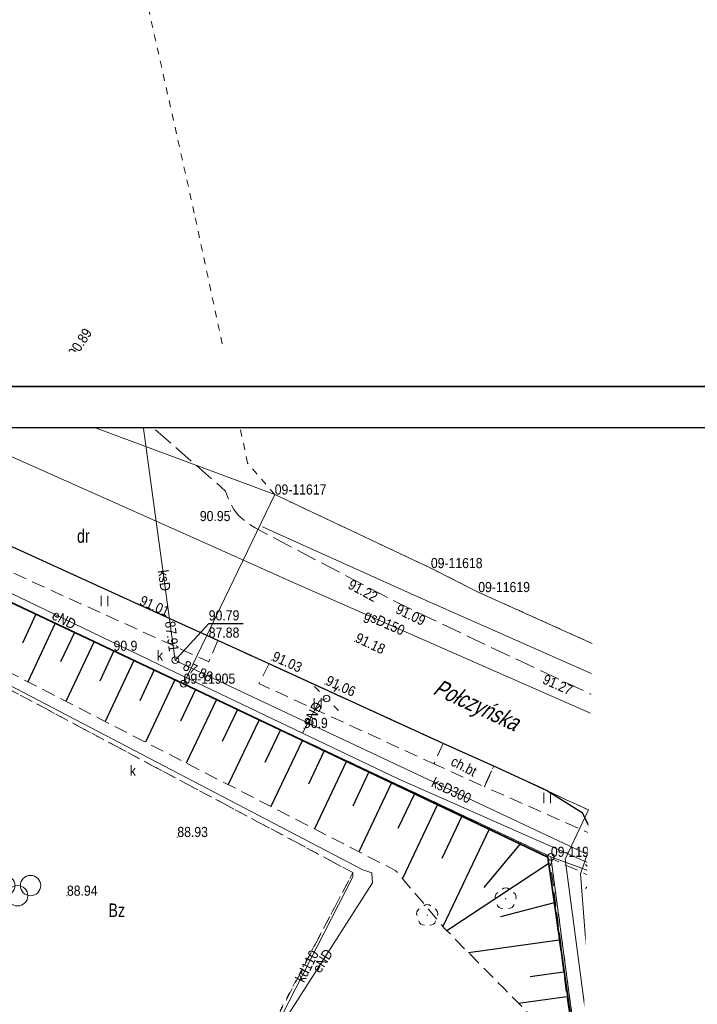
# Model space of a CAD drawing. Header units: metres. Extents: x 5550680 to 5557791, y 5952678 to 5961317.
# Tile 13 of 16: x 5551064 to 5551114, y 5960710 to 5960782. Entities that reach past the tile are written whole.
import ezdxf
from ezdxf.enums import TextEntityAlignment as Align

# ---------------------------------------------------------------- set-up
doc = ezdxf.new("R2010")
doc.units = ezdxf.units.M
doc.header["$MEASUREMENT"] = 0
doc.set_wipeout_variables(frame=1)
for name, pattern in [('0.5_0.5', [1, 0.5, -0.5]), ('1.0_0.5', [1.5, 1, -0.5]), ('1.5_0.5', [2, 1.5, -0.5]), ('219-500', [0])]:
    doc.linetypes.add(name, pattern=pattern)
doc.layers.get('0').update_dxf_attribs({"color": 2, "linetype": 'CONTINUOUS', "lineweight": 5})
for name, color, linetype in [('000 Inne (niezydentyfikowane)', 7, 'CONTINUOUS'), ('202-punkt graniczny', 7, 'CONTINUOUS'), ('202-punkt graniczny-Atr103', 7, 'CONTINUOUS'), ('203-punkt graniczny', 7, 'CONTINUOUS'), ('203-punkt graniczny-Atr103', 7, 'CONTINUOUS'), ('210-oznaczenie konturu użytku gruntowego', 7, 'CONTINUOUS'), ('218-kontur użytku gruntowego', 7, 'CONTINUOUS'), ('219-działka ewidencyjna', 7, 'CONTINUOUS'), ('994-Nazwa ulicy', 7, 'CONTINUOUS'), ('_TABELA', 7, 'CONTINUOUS'), ('chodnik', 7, 'CONTINUOUS'), ('chodnik-Atr17', 7, 'CONTINUOUS'), ('drzewo liściaste', 7, 'CONTINUOUS'), ('jezdnia', 7, 'CONTINUOUS'), ('jezdnia-Atr17', 7, 'CONTINUOUS'), ('krawężnik', 7, 'CONTINUOUS'), ('latarnia', 7, 'CONTINUOUS'), ('odwodnienie liniowe-Atr17', 7, 'CONTINUOUS'), ('ogrodzenie trwałe', 7, 'CONTINUOUS'), ('pikieta naturalna', 7, 'CONTINUOUS'), ('pikieta naturalna-Atr2', 7, 'CONTINUOUS'), ('pikieta sztuczna', 7, 'CONTINUOUS'), ('pikieta sztuczna-Atr2', 7, 'CONTINUOUS'), ('plac sportowy', 7, 'CONTINUOUS'), ('przewód elektroenergetyczny podziemny', 7, 'CONTINUOUS'), ('przewód elektroenergetyczny podziemny-Atr1', 7, 'CONTINUOUS'), ('przewód gazowy', 7, 'CONTINUOUS'), ('przewód gazowy-Atr1', 7, 'CONTINUOUS'), ('przewód kanalizacyjny', 7, 'CONTINUOUS'), ('przewód kanalizacyjny-Atr1', 7, 'CONTINUOUS'), ('przewód telekomunikacyjny podziemny', 7, 'CONTINUOUS'), ('rzedna', 7, 'CONTINUOUS'), ('rzedna-Atr2', 7, 'CONTINUOUS'), ('rzedna-Atr3', 7, 'CONTINUOUS'), ('skarpa nieumocniona', 7, 'CONTINUOUS'), ('studnia kanalizacyjna', 7, 'CONTINUOUS'), ('studnia kanalizacyjna-Atr17', 7, 'CONTINUOUS'), ('trawnik', 7, 'CONTINUOUS')]:
    doc.layers.add(name, color=color, linetype=linetype)
doc.layers.add('_drenaż', color=6, linetype='1.0_0.5', lineweight=50)
doc.styles.get("Standard").update_dxf_attribs({"font": 'Working1250', "width": 0.75})
doc.linetypes.add('902-500', pattern='A,3.75,0,[1,ksztalty.shx,S=0.5,R=0,X=0,Y=0],3.75', length=7.5)

# ---------------------------------------------------------------- blocks, each defined once
blk = doc.blocks.new('202')
at = {"color": 0, "linetype": 'Continuous', "lineweight": 0}
blk.add_circle((0, 0), 0.25, dxfattribs=at)
blk = doc.blocks.new('203')
at = {"linetype": 'Continuous', "lineweight": 0}
h = blk.add_hatch(color=0, dxfattribs=at)
edge = h.paths.add_edge_path()
edge.add_arc((0, 0), 0.045, 0, 360)
blk = doc.blocks.new('PW01')
at = {"linetype": 'Continuous', "lineweight": 13}
h = blk.add_hatch(color=0, dxfattribs=at)
edge = h.paths.add_edge_path()
edge.add_arc((0, 0), 0.045, 0, 360)
blk = doc.blocks.new('US15')
at = {"color": 0, "linetype": 'Continuous', "lineweight": 13}
blk.add_circle((0, 0), 0.25, dxfattribs=at)
blk = doc.blocks.new('SM01')
at = {"color": 0, "linetype": 'Continuous', "lineweight": 13}
for p, q in [((-0.53, 0.531), (-0.883, 0.884)), ((0.531, 0.531), (0.884, 0.884)), ((-0.53, -0.53), (-0.883, -0.883)), ((0.531, -0.53), (0.884, -0.883))]:
    blk.add_line(p, q, dxfattribs=at)
blk.add_circle((0, 0), 0.25, dxfattribs=at)
blk = doc.blocks.new('OP021')
at = {"linetype": 'Continuous', "lineweight": 13}
h = blk.add_hatch(color=0, dxfattribs=at)
edge = h.paths.add_edge_path()
edge.add_arc((0, 0), 0.05, 0, 360)
at = {"color": 0, "linetype": 'Continuous', "lineweight": 13}
for centre, start, end in [((0, 0.4), 49.272, 130.728), ((-0.38, 0.124), 121.308, 202.548), ((0.38, 0.124), 337.452, 58.692), ((-0.235, -0.324), 193.221, 274.871), ((0.235, -0.324), 265.129, 346.779)]:
    blk.add_arc(centre, 0.4, start, end, dxfattribs=at)
blk = doc.blocks.new('BS05')
at = {"color": 0, "linetype": 'Continuous', "lineweight": 13}
for centre in [(-1.9, 0.75), (0, 0.75), (1.9, 0.75), (-0.95, 0), (0.95, 0)]:
    blk.add_circle(centre, 0.75, dxfattribs=at)
blk = doc.blocks.new('TU04')
at = {"color": 0, "linetype": 'Continuous', "lineweight": 13}
for p, q in [((0, 0), (0, 0.75)), ((0.5, 0), (0.5, 0.75))]:
    blk.add_line(p, q, dxfattribs=at)

msp = doc.modelspace()

# ---------------------------------------------------------------- linework, layer by layer
at = {"layer": '000 Inne (niezydentyfikowane)', "color": 252, "linetype": 'Continuous', "lineweight": 25, "flags": 128}
for points in [[(5551065.45, 5960738.6), (5551064.45, 5960736.47)], [(5551066.87, 5960737.94), (5551064.84, 5960733.62)], [(5551068.3, 5960737.26), (5551067.27, 5960735.08)], [(5551069.75, 5960736.58), (5551067.67, 5960732.17)], [(5551071.21, 5960735.89), (5551070.16, 5960733.66)], [(5551072.69, 5960735.19), (5551070.57, 5960730.68)], [(5551074.19, 5960734.49), (5551073.12, 5960732.21)], [(5551075.7, 5960733.77), (5551073.53, 5960729.16)], [(5551077.23, 5960733.05), (5551076.13, 5960730.72)], [(5551078.78, 5960732.32), (5551076.55, 5960727.62)], [(5551080.34, 5960731.57), (5551079.21, 5960729.2)], [(5551081.92, 5960730.82), (5551079.64, 5960726.03)], [(5551083.51, 5960730.07), (5551082.36, 5960727.65)], [(5551085.12, 5960729.3), (5551082.79, 5960724.41)], [(5551086.74, 5960728.53), (5551085.57, 5960726.06)], [(5551088.38, 5960727.75), (5551086.01, 5960722.76)], [(5551090.04, 5960726.96), (5551088.84, 5960724.44)], [(5551091.71, 5960726.17), (5551089.29, 5960721.08)], [(5551093.4, 5960725.36), (5551092.18, 5960722.79)], [(5551095.11, 5960724.55), (5551092.51, 5960719.1)], [(5551096.9, 5960723.7), (5551095.41, 5960720.57)], [(5551098.91, 5960722.74), (5551095.5, 5960715.57)], [(5551101.21, 5960721.65), (5551098.51, 5960718.44)], [(5551103.31, 5960720.21), (5551095.8, 5960715.23)], [(5551103.71, 5960717.3), (5551099.76, 5960716.27)], [(5551104.09, 5960714.55), (5551097.39, 5960713.63)], [(5551104.41, 5960712.19), (5551101.95, 5960711.85)], [(5551104.66, 5960710.36), (5551101.09, 5960709.88)]]:
    msp.add_lwpolyline(points, dxfattribs=at)
at = {"layer": '218-kontur użytku gruntowego', "color": 252, "linetype": '0.5_0.5', "lineweight": 18, "flags": 128}
for points in [[(5551077.14, 5960768.2), (5551072.39, 5960789.39)], [(5551081.08, 5960749.75), (5551077.14, 5960768.2)], [(5551083.08, 5960747.43), (5551081.08, 5960749.75)], [(5551076.35, 5960733.47), (5551043.59, 5960748.9)], [(5551094.61, 5960742), (5551083.08, 5960747.43)], [(5551098.11, 5960740.23), (5551094.61, 5960742)], [(5551049.61, 5960740.46), (5551088.85, 5960719.54)], [(5551124.21, 5960728.48), (5551098.11, 5960740.23)], [(5551103.47, 5960720.7), (5551076.35, 5960733.47)], [(5551106.48, 5960698.18), (5551103.47, 5960720.7)], [(5551103.47, 5960720.7), (5551128.01, 5960711.64)], [(5551088.85, 5960719.54), (5551078.28, 5960699.55)]]:
    msp.add_lwpolyline(points, dxfattribs=at)
at = {"layer": '219-działka ewidencyjna', "color": 252, "linetype": '219-500', "lineweight": 18, "flags": 128}
for points in [[(5551083.08, 5960747.43), (5551059.01, 5960756.36)], [(5551076.35, 5960733.47), (5551043.59, 5960748.9)], [(5551083.08, 5960747.43), (5551076.35, 5960733.47)], [(5551094.61, 5960742), (5551083.08, 5960747.43)], [(5551098.11, 5960740.23), (5551094.61, 5960742)], [(5551124.21, 5960728.48), (5551098.11, 5960740.23)], [(5551103.47, 5960720.7), (5551076.35, 5960733.47)], [(5551128.01, 5960711.64), (5551103.47, 5960720.7)], [(5551106.48, 5960698.18), (5551103.47, 5960720.7)]]:
    msp.add_lwpolyline(points, dxfattribs=at)
at = {"layer": 'chodnik', "color": 252, "linetype": '1.0_0.5', "lineweight": 18, "flags": 128}
for points in [[(5551095.51, 5960729.06), (5551099.26, 5960727.4), (5551098.56, 5960725.88), (5551094.84, 5960727.56)], [(5551109.17, 5960682.04), (5551106.88, 5960682.01), (5551105.81, 5960701.73), (5551105.32, 5960705.55), (5551103.45, 5960720.13), (5551103.61, 5960720.52), (5551106.85, 5960719.07), (5551106.93, 5960717.67), (5551108.08, 5960717.74), (5551108.28, 5960714.9), (5551108.43, 5960701.73), (5551108.75, 5960688.86)]]:
    msp.add_lwpolyline(points, close=True, dxfattribs=at)
at = {"layer": 'jezdnia', "color": 252, "linetype": '1.5_0.5', "lineweight": 18, "flags": 128}
for points in [[(5550994.98, 5960784.13), (5551010.82, 5960776.47), (5551011.58, 5960776.08), (5551012.24, 5960775.83), (5551026.27, 5960771.44), (5551028.25, 5960770.77), (5551031.01, 5960769.6), (5551034.56, 5960768.02), (5551059.58, 5960756.71), (5551060.97, 5960756.12), (5551061.74, 5960755.89), (5551062.43, 5960755.74), (5551063.12, 5960755.67), (5551063.91, 5960755.73), (5551064.64, 5960755.81), (5551065.36, 5960756.04), (5551066.06, 5960756.37), (5551066.7, 5960756.83), (5551067.28, 5960757.31), (5551067.77, 5960757.89), (5551079.45, 5960747.69), (5551079.73, 5960746.93), (5551080.07, 5960746.33), (5551080.44, 5960745.87), (5551081, 5960745.37), (5551081.63, 5960744.97), (5551092.27, 5960739.39), (5551097.87, 5960736.71), (5551105.16, 5960733.29), (5551110.75, 5960730.69), (5551138.88, 5960717.52), (5551142.52, 5960715.82), (5551144.35, 5960715.01), (5551146.32, 5960714.35), (5551152.59, 5960711.17), (5551156.97, 5960708.01), (5551163.17, 5960701.6), (5551165.32, 5960699.54), (5551167.41, 5960697.34), (5551169.37, 5960695.05), (5551171.24, 5960692.69), (5551172.93, 5960690.25), (5551174.54, 5960687.72), (5551176.07, 5960685.11), (5551177.73, 5960682.64), (5551181.05, 5960678.02), (5551181.81, 5960677.1), (5551173.56, 5960671.89), (5551172.44, 5960674.5), (5551169.81, 5960680.86), (5551168.09, 5960684.08), (5551165.14, 5960688.44), (5551163.71, 5960690.31), (5551161.15, 5960693.26), (5551158.4, 5960696.17), (5551155.35, 5960699.15), (5551153.3, 5960700.95), (5551151.04, 5960702.85), (5551148.59, 5960704.56), (5551146.04, 5960706.16), (5551143.37, 5960707.59), (5551140.72, 5960708.95), (5551138, 5960710.27), (5551135.93, 5960711.2), (5551133.16, 5960712.24), (5551129.83, 5960713.29), (5551103.21, 5960725.56), (5551099.26, 5960727.4), (5551095.51, 5960729.06), (5551082.66, 5960734.93), (5551078.87, 5960736.66), (5551073.03, 5960739.33), (5551051.86, 5960748.96), (5551048.09, 5960750.62), (5551047.09, 5960750.96), (5551046.83, 5960751.01), (5551045.88, 5960751.17), (5551044.81, 5960751.14), (5551043.62, 5960750.96), (5551042.81, 5960750.71), (5551041.95, 5960750.25), (5551041.22, 5960749.63), (5551040.53, 5960748.75), (5551039.77, 5960747.5), (5551038.8, 5960745.88), (5551028.31, 5960727.99), (5551025.4, 5960723.04), (5551023.03, 5960719.01), (5551021.85, 5960716.89), (5551018.5, 5960711.16), (5551016.71, 5960708.35), (5551015.13, 5960705.56), (5551009.5, 5960695.98), (5551009.16, 5960695.39), (5551003.09, 5960685.2), (5550998.21, 5960676.87), (5550995.71, 5960672.89), (5550995.92, 5960672.69), (5550995.45, 5960672.06), (5550995.15, 5960672.21), (5550992.68, 5960668.88), (5550986.83, 5960673.24), (5550990.17, 5960677.65), (5550991.26, 5960679.29), (5550992.04, 5960680.51), (5550992.86, 5960681.95), (5550996.61, 5960688.53), (5551000.73, 5960695.57), (5551003.54, 5960700.21), (5551005.91, 5960704.41), (5551009.7, 5960710.79), (5551010.84, 5960712.61), (5551012.91, 5960716.09), (5551015.74, 5960720.74), (5551019.64, 5960727.49), (5551024.05, 5960735.17), (5551024.34, 5960735.68), (5551032.56, 5960749.69), (5551033.46, 5960751.58), (5551033.46, 5960751.79), (5551033.51, 5960753.68), (5551032.82, 5960755.5), (5551032.06, 5960756.76), (5551030.97, 5960757.95), (5551029.96, 5960758.74), (5551000.4, 5960771.95), (5550999.27, 5960772.38), (5550982.62, 5960778.66), (5550981.47, 5960778.92), (5550980.2, 5960778.97), (5550983.19, 5960788.38)], [(5551103.21, 5960725.56), (5551129.83, 5960713.29), (5551127.31, 5960713.3), (5551125.08, 5960713.15), (5551122.33, 5960712.58), (5551119.98, 5960711.17), (5551117.86, 5960708.22), (5551116.98, 5960706.05), (5551115.78, 5960701.48), (5551108.08, 5960717.74), (5551107.5, 5960720.4), (5551106.56, 5960722.34), (5551105.77, 5960723.97)], [(5550937.26, 5960416.18), (5550935.73, 5960414.17), (5550935.03, 5960413.08), (5550934.58, 5960412.13), (5550934.26, 5960411.15), (5550934.26, 5960409.87), (5550934.58, 5960408.43), (5550935.05, 5960407.09), (5550935.65, 5960405.84), (5550936.47, 5960404.56), (5550923.55, 5960414.94), (5550924.55, 5960415.18), (5550926.35, 5960415.83), (5550928.56, 5960417.63), (5550932.31, 5960422.37), (5550946.66, 5960440.43), (5550955.08, 5960451.05), (5550958.1, 5960455.02), (5550960.27, 5960458.39), (5550960.87, 5960459.88), (5550961.19, 5960461.31), (5550961.37, 5960462.27), (5550970.25, 5960472.26), (5550972.29, 5960472.19), (5550974.56, 5960473.32), (5550976.43, 5960474.97), (5550994.6, 5960493.6), (5551000.18, 5960499.35), (5551004.97, 5960504.47), (5551008.23, 5960508.25), (5551016.14, 5960517.77), (5551023.94, 5960527.77), (5551024.69, 5960528.74), (5551025.05, 5960529.22), (5551025.29, 5960529.9), (5551025.22, 5960530.65), (5551024.8, 5960531.2), (5551018.28, 5960535.44), (5551014.77, 5960537.61), (5551018.51, 5960542.73), (5551023.05, 5960539.82), (5551027.62, 5960536.83), (5551028.95, 5960536.1), (5551029.83, 5960536.03), (5551030.9, 5960537.12), (5551042.47, 5960553.48), (5551052.91, 5960569.2), (5551072.44, 5960598.55), (5551096.5, 5960634.85), (5551099.46, 5960639.32), (5551106.51, 5960650.09), (5551107.7, 5960652.2), (5551108.43, 5960653.96), (5551108.89, 5960656.03), (5551109.54, 5960659.92), (5551110.13, 5960665.8), (5551110.27, 5960669.66), (5551109.17, 5960682.04), (5551108.75, 5960688.86), (5551108.43, 5960701.73), (5551108.28, 5960714.9), (5551108.08, 5960717.74), (5551115.78, 5960701.48), (5551115.84, 5960693.22), (5551116.9, 5960692.84), (5551121.65, 5960686.36), (5551121.84, 5960686.14), (5551124.9, 5960680.34), (5551125.47, 5960679.25), (5551126.99, 5960674.28), (5551124.65, 5960673.45), (5551122.14, 5960672.4), (5551120.91, 5960671.41), (5551120.17, 5960670.36), (5551119.77, 5960669.31), (5551120.1, 5960665.31), (5551121.08, 5960661.43), (5551121.69, 5960659.12), (5551122.31, 5960657.6), (5551124.68, 5960652.35), (5551126.83, 5960648.76), (5551128.23, 5960647.3), (5551130.02, 5960645.79), (5551132.47, 5960644.24), (5551134.07, 5960643.9), (5551146.12, 5960643.76), (5551147.84, 5960643.89), (5551148.62, 5960644.2), (5551149.22, 5960644.99), (5551152.03, 5960645.31), (5551155.16, 5960643.8), (5551175.47, 5960643.94), (5551175.13, 5960639.31), (5551155.95, 5960639.38), (5551138.33, 5960639.23), (5551137.98, 5960638.9), (5551137.92, 5960634.3), (5551132.4, 5960632.53), (5551131.65, 5960635.4), (5551130.87, 5960637.28), (5551129.83, 5960639.02), (5551128.52, 5960640.52), (5551126.2, 5960642.5), (5551124.4, 5960643.55), (5551120.66, 5960645.41), (5551119.75, 5960645.86), (5551117.52, 5960646.93), (5551116.01, 5960646.98), (5551114.62, 5960646.36), (5551113.25, 5960644.92), (5551112.05, 5960643.28), (5551107.19, 5960636.08), (5551083.46, 5960600.6), (5551065.49, 5960573.9), (5551051.49, 5960552.97), (5551040.55, 5960536.93), (5551033.05, 5960526.27), (5551028.91, 5960520.62), (5551024.22, 5960514.73), (5551019.55, 5960509.48), (5551014.81, 5960504.34), (5550999.74, 5960488.26), (5550991.19, 5960479.25), (5550979.4, 5960467.08), (5550977.19, 5960464.79), (5550971.9, 5960459.32), (5550968.37, 5960455.38), (5550963.26, 5960449.16), (5550960.17, 5960445.25), (5550951.98, 5960434.99), (5550950.94, 5960433.67), (5550938.64, 5960417.94)]]:
    msp.add_lwpolyline(points, close=True, dxfattribs=at)
at = {"layer": 'krawężnik', "color": 252, "linetype": 'Continuous', "lineweight": 25, "flags": 128}
for points in [[(5551103.21, 5960725.56), (5551099.26, 5960727.4), (5551095.51, 5960729.06), (5551082.66, 5960734.93), (5551078.87, 5960736.66), (5551073.03, 5960739.33), (5551051.86, 5960748.96), (5551048.09, 5960750.62)], [(5551103.21, 5960725.56), (5551105.77, 5960723.97), (5551106.56, 5960722.34), (5551107.5, 5960720.4), (5551108.08, 5960717.74)], [(5551109.17, 5960682.04), (5551108.75, 5960688.86), (5551108.43, 5960701.73), (5551108.28, 5960714.9), (5551108.08, 5960717.74)]]:
    msp.add_lwpolyline(points, dxfattribs=at)
at = {"layer": 'ogrodzenie trwałe', "color": 252, "linetype": '902-500', "lineweight": 35, "flags": 128}
msp.add_lwpolyline([(5551106.88, 5960682.01), (5551106.48, 5960698.18), (5551103.25, 5960720.68), (5551076.35, 5960733.47), (5551043.59, 5960748.9), (5551031.19, 5960727.95), (5551027.93, 5960722.3), (5551020.26, 5960709.2), (5551017.83, 5960705.04), (5551017.57, 5960704.8)], dxfattribs=at)
at = {"layer": 'plac sportowy', "color": 252, "linetype": '1.0_0.5', "lineweight": 18, "flags": 128}
msp.add_lwpolyline([(5551080.59, 5960703.73), (5551078.28, 5960699.55), (5551070.22, 5960703.85), (5551059.16, 5960709.76), (5551056.45, 5960711.2), (5551039.02, 5960720.5), (5551049.61, 5960740.46), (5551088.85, 5960719.54)], close=True, dxfattribs=at)
at = {"layer": 'przewód elektroenergetyczny podziemny', "color": 252, "linetype": 'Continuous', "lineweight": 18, "flags": 128}
for points in [[(5551008.82, 5960693.64), (5551009.45, 5960695.62), (5551016.78, 5960707.78), (5551022.32, 5960716.73), (5551022.88, 5960718), (5551023.98, 5960718.73), (5551029.51, 5960728.49), (5551036.18, 5960740.28), (5551036.55, 5960741.53), (5551038.62, 5960742.68), (5551043.26, 5960749.5), (5551054.44, 5960744.36), (5551059.4, 5960742.18), (5551075.08, 5960734.63), (5551085.13, 5960729.82), (5551092.19, 5960726.45), (5551106.56, 5960720.12), (5551106.9, 5960719.24)], [(5551054.24, 5960709.37), (5551050.61, 5960711.22), (5551036.37, 5960718.54), (5551036.14, 5960719.2), (5551036.79, 5960720.83), (5551047.25, 5960738.77), (5551048.74, 5960741.07), (5551089.59, 5960719.74), (5551090.24, 5960719.52), (5551090.29, 5960718.79), (5551082.84, 5960707.12)], [(5551085.13, 5960729.82), (5551086.38, 5960732.2), (5551086.91, 5960732.38)], [(5551106.9, 5960719.24), (5551106.56, 5960719.05), (5551107.46, 5960712.66), (5551108.32, 5960693.88)]]:
    msp.add_lwpolyline(points, dxfattribs=at)
at = {"layer": 'przewód gazowy', "color": 252, "linetype": 'Continuous', "lineweight": 18, "flags": 128}
for points in [[(5551109.3, 5960730.03), (5551084.39, 5960740.97), (5551076.82, 5960744.35), (5551043.52, 5960759.2), (5550996.25, 5960779.81), (5550977.01, 5960788.24)], [(5551110.37, 5960732.89), (5551104.53, 5960720.54), (5551106.96, 5960702.15), (5551107.88, 5960689.74)], [(5551109.3, 5960730.03), (5551105.65, 5960719.45), (5551107.66, 5960693.77), (5551107.92, 5960689.79), (5551109.8, 5960668.89), (5551102.84, 5960640.4), (5551100.16, 5960634.58), (5551093.43, 5960624.14)]]:
    msp.add_lwpolyline(points, dxfattribs=at)
at = {"layer": 'przewód kanalizacyjny', "color": 252, "linetype": 'Continuous', "lineweight": 18, "flags": 128}
for points in [[(5551126.57, 5960755.87), (5551128.59, 5960743.14), (5551120.17, 5960734.72), (5551111, 5960718.6)], [(5551075.74, 5960735.21), (5551075.69, 5960735.53), (5551073.06, 5960754.64)], [(5551111, 5960718.6), (5551110.68, 5960718.77), (5551076.04, 5960735.05), (5551075.74, 5960735.21)], [(5551088.85, 5960719.54), (5551088.84, 5960719.23), (5551078.86, 5960699.72)], [(5551111.77, 5960706.05), (5551111.02, 5960718.27), (5551111, 5960718.6)]]:
    msp.add_lwpolyline(points, dxfattribs=at)
at = {"layer": 'przewód telekomunikacyjny podziemny', "color": 252, "linetype": 'Continuous', "lineweight": 18, "flags": 128}
msp.add_lwpolyline([(5551112.37, 5960695.61), (5551110.8, 5960710.36), (5551111.7, 5960712.95), (5551113.12, 5960716.41), (5551114.39, 5960721.52), (5551114.68, 5960730.59), (5551093.38, 5960740), (5551082.19, 5960745.05)], dxfattribs=at)
at = {"layer": 'rzedna-Atr2', "color": 252, "flags": 128}
for points in [[(5551068.75, 5960755.34), (5551071.255, 5960755.34)], [(5551075.74, 5960735.21), (5551078.21, 5960737.91), (5551080.747, 5960737.91)], [(5551111, 5960718.6), (5551111.76, 5960718.6), (5551114.005, 5960718.6)]]:
    msp.add_lwpolyline(points, dxfattribs=at)
at = {"layer": 'skarpa nieumocniona', "color": 252, "linetype": '1.0_0.5', "lineweight": 18, "flags": 128}
msp.add_lwpolyline([(5551103.25, 5960720.68), (5551105.32, 5960705.55), (5551100.01, 5960710.98), (5551095.64, 5960715.4), (5551092.02, 5960719.68), (5551044.22, 5960744.2), (5551031.19, 5960727.95), (5551043.59, 5960748.9), (5551076.35, 5960733.47)], close=True, dxfattribs=at)
msp.add_lwpolyline([(5551103.25, 5960720.68), (5551105.32, 5960705.55), (5551100.01, 5960710.98), (5551095.64, 5960715.4), (5551092.02, 5960719.68), (5551044.22, 5960744.2), (5551031.19, 5960727.95), (5551043.59, 5960748.9), (5551076.35, 5960733.47)], close=True, dxfattribs=at)
at = {"layer": 'trawnik', "color": 252, "linetype": '1.0_0.5', "lineweight": 18, "flags": 128}
for points in [[(5551078.87, 5960736.66), (5551078.21, 5960735.1), (5551051.17, 5960747.34), (5551051.86, 5960748.96), (5551073.03, 5960739.33)], [(5551095.51, 5960729.06), (5551094.84, 5960727.56), (5551081.9, 5960733.49), (5551082.66, 5960734.93)], [(5551105.77, 5960723.97), (5551106.56, 5960722.34), (5551098.56, 5960725.88), (5551099.26, 5960727.4), (5551103.21, 5960725.56)]]:
    msp.add_lwpolyline(points, close=True, dxfattribs=at)

# ---------------------------------------------------------------- block references
at = {"layer": '202-punkt graniczny', "color": 252, "linetype": 'Continuous', "lineweight": 18}
for p in [(5551076.35, 5960733.47), (5551103.47, 5960720.7)]:
    msp.add_blockref('202', p, dxfattribs=at)
at = {"layer": '203-punkt graniczny', "color": 252, "linetype": 'Continuous', "lineweight": 18}
for p in [(5551083.08, 5960747.43), (5551094.61, 5960742), (5551098.11, 5960740.23)]:
    msp.add_blockref('203', p, dxfattribs=at)
at = {"layer": 'drzewo liściaste', "color": 252, "linetype": 'Continuous', "lineweight": 18}
for p in [(5551100.13, 5960717.61), (5551094.34, 5960716.39)]:
    msp.add_blockref('OP021', p, dxfattribs=at)
at = {"layer": 'latarnia', "color": 252, "linetype": 'Continuous', "lineweight": 18}
for p in [(5551086.91, 5960732.38), (5551106.9, 5960719.24)]:
    msp.add_blockref('SM01', p, dxfattribs=at)
at = {"layer": 'pikieta naturalna', "color": 252, "linetype": 'Continuous', "lineweight": 13}
for p in [(5551071.18, 5960735.9), (5551085.24, 5960730.2)]:
    msp.add_blockref('PW01', p, dxfattribs=at)
at = {"layer": 'pikieta sztuczna', "color": 252, "linetype": 'Continuous', "lineweight": 13}
for p in [(5551067.77, 5960757.89), (5551066.9, 5960753.34), (5551079.81, 5960746.22), (5551090.77, 5960740.14), (5551073.03, 5960739.33), (5551092.27, 5960739.39), (5551088.96, 5960736.59), (5551082.82, 5960735.21), (5551086.78, 5960733.43), (5551105.16, 5960733.29), (5551110.75, 5960730.69), (5551075.89, 5960722.16), (5551067.74, 5960717.83), (5551106.93, 5960717.67), (5551108.23, 5960717.76)]:
    msp.add_blockref('PW01', p, dxfattribs=at)
at = {"layer": 'plac sportowy', "color": 252, "linetype": 'Continuous', "lineweight": 18}
msp.add_blockref('BS05', (5551063.15, 5960717.83), dxfattribs=at)
at = {"layer": 'rzedna', "color": 252, "linetype": 'Continuous', "lineweight": 18}
for p in [(5551073.06, 5960754.64), (5551075.69, 5960735.53), (5551075.74, 5960735.21), (5551076.04, 5960735.05), (5551110.37, 5960732.89), (5551110.68, 5960718.77), (5551111.02, 5960718.27)]:
    msp.add_blockref('PW01', p, dxfattribs=at)
at = {"layer": 'rzedna', "color": 252, "linetype": 'Continuous', "lineweight": 18, "rotation": 57.29599999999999}
msp.add_blockref('PW01', (5551111, 5960718.6), dxfattribs=at)
at = {"layer": 'studnia kanalizacyjna', "color": 252, "linetype": 'Continuous', "lineweight": 18}
msp.add_blockref('US15', (5551075.74, 5960735.21), dxfattribs=at)
at = {"layer": 'studnia kanalizacyjna', "color": 252, "linetype": 'Continuous', "lineweight": 18, "rotation": 57.29599999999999}
msp.add_blockref('US15', (5551111, 5960718.6), dxfattribs=at)
at = {"layer": 'trawnik', "color": 252, "linetype": 'Continuous', "lineweight": 18}
for p in [(5551070.269, 5960739.199), (5551085.999, 5960731.659), (5551102.938, 5960724.666), (5551102.938, 5960724.666)]:
    msp.add_blockref('TU04', p, dxfattribs=at)

# ---------------------------------------------------------------- texts
at = {"layer": '202-punkt graniczny-Atr103', "color": 252, "width": 0.9}
for s, p in [('09-11905', (5551076.35, 5960733.47)), ('09-11906', (5551103.47, 5960720.7))]:
    msp.add_text(s, height=0.75, dxfattribs=at).set_placement(p)
at = {"layer": '203-punkt graniczny-Atr103', "color": 252, "width": 0.9}
for s, p in [('09-11617', (5551083.08, 5960747.43)), ('09-11618', (5551094.61, 5960742)), ('09-11619', (5551098.11, 5960740.23))]:
    msp.add_text(s, height=0.75, dxfattribs=at).set_placement(p)
at = {"layer": '210-oznaczenie konturu użytku gruntowego', "color": 252, "linetype": 'Continuous', "lineweight": 18, "width": 0.79}
for s, p in [('dr', (5551068.48, 5960743.87)), ('Bz', (5551070.8, 5960716.26))]:
    msp.add_text(s, height=1, dxfattribs=at).set_placement(p)
at = {"layer": '994-Nazwa ulicy', "color": 252, "linetype": 'Continuous', "lineweight": 25, "oblique": 15, "width": 0.79}
msp.add_text('Połczyńska', height=1.25, rotation=335.261, dxfattribs=at).set_placement((5551094.69, 5960732.75))
at = {"layer": 'chodnik-Atr17', "color": 252, "width": 0.9}
for rotation, p in [(332.722, (5551097.05, 5960727.38)), (274.252, (5551106.56, 5960711.17))]:
    msp.add_text('ch.bt', height=0.75, rotation=rotation, dxfattribs=at).set_placement(p, align=Align.MIDDLE_CENTER)
at = {"layer": 'jezdnia-Atr17', "color": 252, "width": 0.9}
msp.add_text('j.mb', height=0.75, rotation=259.321, dxfattribs=at).set_placement((5551114.22, 5960715.26), align=Align.MIDDLE_CENTER)
at = {"layer": 'odwodnienie liniowe-Atr17', "color": 252, "width": 0.9}
msp.add_text('k', height=0.75, dxfattribs=at).set_placement((5551072.38, 5960726.68))
at = {"layer": 'pikieta naturalna-Atr2', "color": 252, "width": 0.9}
for p in [(5551071.18, 5960735.9), (5551085.24, 5960730.2)]:
    msp.add_text('90.9', height=0.75, dxfattribs=at).set_placement(p)
at = {"layer": 'pikieta sztuczna-Atr2', "color": 252, "width": 0.9}
for s, rotation, p in [('90.89', 57.032, (5551067.77, 5960757.89)), ('91.09', 334.086, (5551092.27, 5960739.39)), ('91.34', 333.496, (5551110.75, 5960730.69))]:
    msp.add_text(s, height=0.75, rotation=rotation, dxfattribs=at).set_placement(p, align=Align.TOP_LEFT)
for s, rotation, p in [('90.78', 359.765, (5551066.9, 5960753.34)), ('90.95', 0.029, (5551079.81, 5960746.22)), ('91.22', 331.788, (5551090.77, 5960740.14)), ('91.27', 336.102, (5551105.16, 5960733.29)), ('91.22', 91.88, (5551106.93, 5960717.67))]:
    msp.add_text(s, height=0.75, rotation=rotation, dxfattribs=at).set_placement(p, align=Align.TOP_RIGHT)
for s, rotation, p in [('91.01', 336.028, (5551073.03, 5960739.33)), ('91.18', 334.751, (5551088.96, 5960736.59)), ('91.03', 335.57, (5551082.82, 5960735.21)), ('91.06', 335.558, (5551086.78, 5960733.43)), ('91.12', 275.243, (5551108.23, 5960717.76))]:
    msp.add_text(s, height=0.75, rotation=rotation, dxfattribs=at).set_placement(p)
for s, p in [('88.93', (5551075.89, 5960722.16)), ('88.94', (5551067.74, 5960717.83))]:
    msp.add_text(s, height=0.75, dxfattribs=at).set_placement(p)
at = {"layer": 'przewód elektroenergetyczny podziemny-Atr1', "color": 252, "width": 0.9}
for rotation, p in [(332.67, (5551067.53, 5960738.2)), (62.291, (5551085.885, 5960731.258)), (57.446, (5551086.61, 5960713.026))]:
    msp.add_text('eND', height=0.75, rotation=rotation, dxfattribs=at).set_placement(p, align=Align.MIDDLE_CENTER)
at = {"layer": 'przewód gazowy-Atr1', "color": 252, "width": 0.9}
for s, rotation, p in [('gsD150', 336.29, (5551089.77, 5960738.61)), ('gs125', 64.692, (5551107.07, 5960725.92))]:
    msp.add_text(s, height=0.75, rotation=rotation, dxfattribs=at).set_placement(p, align=Align.MIDDLE_LEFT)
at = {"layer": 'przewód kanalizacyjny-Atr1', "color": 252, "width": 0.9}
for s, rotation, p in [('ksD', -82.164, (5551074.82, 5960741.86)), ('kd110', 62.909, (5551084.907, 5960711.541)), ('ksD', -86.488, (5551111.39, 5960712.24))]:
    msp.add_text(s, height=0.75, rotation=rotation, dxfattribs=at).set_placement(p, align=Align.MIDDLE_LEFT)
for s, rotation, p in [('ksD300', -25.172, (5551096.133, 5960725.607)), ('ksD200', 58.752, (5551113.19, 5960722.4))]:
    msp.add_text(s, height=0.75, rotation=rotation, dxfattribs=at).set_placement(p, align=Align.MIDDLE_CENTER)
at = {"layer": 'rzedna-Atr2', "color": 252, "width": 0.9}
for s, p in [('90.90', (5551068.75, 5960755.348)), ('90.79', (5551078.21, 5960737.918)), ('91.09', (5551111.76, 5960718.607))]:
    msp.add_text(s, height=0.75, dxfattribs=at).set_placement(p, align=Align.BOTTOM_LEFT)
for s, rotation, p in [('87.91', -82.164, (5551075.34, 5960738.09)), ('87.88', -25.172, (5551076.39, 5960734.88)), ('90.07', 64.692, (5551108.82, 5960729.62)), ('87.74', -25.198, (5551108.07, 5960720)), ('87.71', -86.488, (5551111.06, 5960717.56))]:
    msp.add_text(s, height=0.75, rotation=rotation, dxfattribs=at).set_placement(p, align=Align.MIDDLE_LEFT)
at = {"layer": 'rzedna-Atr3', "color": 252, "width": 0.9}
for s, p in [('87.92', (5551068.75, 5960754.072)), ('87.88', (5551078.21, 5960736.643)), ('87.71', (5551111.76, 5960717.332))]:
    msp.add_text(s, height=0.75, dxfattribs=at).set_placement(p, align=Align.BOTTOM_LEFT)
at = {"layer": 'studnia kanalizacyjna-Atr17', "color": 252, "width": 0.9}
for p in [(5551074.83, 5960735.18), (5551110.99, 5960720.24)]:
    msp.add_text('k', height=0.75, dxfattribs=at).set_placement(p, align=Align.RIGHT)

# ---------------------------------------------------------------- next in the draw order: wipeouts: each hides what was drawn before it
at = {"ltscale": 0.8}
for points in [[(5551107.253, 5960767.986), (5551202.253, 5960766.986), (5551202.253, 5960590.986), (5551103.253, 5960591.986)], [(5551085.293, 5960758.508), (5551083.693, 5960752.356), (5550999.063, 5960752.356), (5550999.063, 5960609.956), (5551102.063, 5960609.956), (5551102.063, 5960606.906), (5550986.563, 5960606.906), (5550986.563, 5960755.406)]]:
    msp.add_wipeout(points, dxfattribs=at).dxf.layer = '_drenaż'

# ---------------------------------------------------------------- next in the draw order: linework, layer by layer
at = {"layer": '_TABELA', "color": 7}
msp.add_lwpolyline([(5550986.563, 5960755.406), (5551196.563, 5960755.406), (5550986.563, 5960755.406), (5550986.563, 5960606.906), (5551196.563, 5960606.906), (5551196.563, 5960755.406)], dxfattribs=at)
msp.add_lwpolyline([(5551193.563, 5960752.356), (5550999.063, 5960752.356), (5550999.063, 5960609.956), (5551193.563, 5960609.956)], close=True, dxfattribs=at)

doc.saveas('drawing.dxf')
